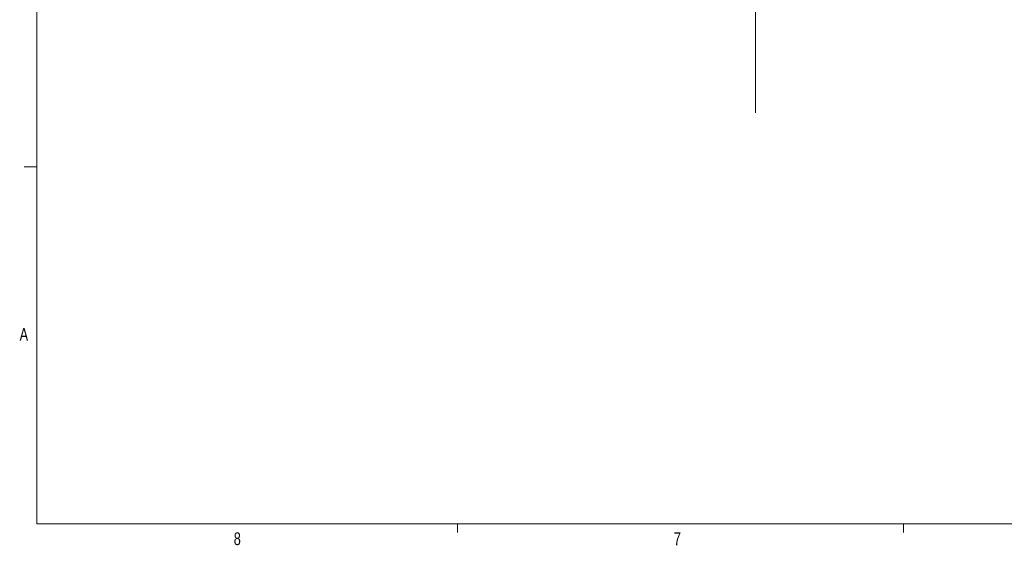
# Model space of a CAD drawing. Header units: inches. Extents: x 0.3 to 33.9, y 0.2 to 21.7.
# Tile 1 of 20: x 0.4 to 10, y 0.2 to 5.4. Entities that reach past the tile are written whole.
import ezdxf

# ---------------------------------------------------------------- set-up
doc = ezdxf.new("R2010")
doc.units = ezdxf.units.IN
doc.header["$MEASUREMENT"] = 0
doc.layers.add('SLD-0', color=7, linetype='Continuous', lineweight=15)
doc.styles.add('SLDTEXTSTYLE0', font='TXT', dxfattribs={"width": 0.75})

msp = doc.modelspace()

# ---------------------------------------------------------------- linework, layer by layer
at = {"layer": 'SLD-0'}
for p, q in [((0.52288, 21.4106), (0.52288, 0.4106)), ((7.57173, 18.21537), (7.57173, 4.4398)), ((0.52288, 3.9106), (0.39788, 3.9106)), ((33.52288, 0.4106), (0.52288, 0.4106)), ((4.64788, 0.4106), (4.64788, 0.3258)), ((9.02288, 0.4106), (9.02288, 0.3258))]:
    msp.add_line(p, q, dxfattribs=at)

# ---------------------------------------------------------------- texts
at = {"color": 7, "linetype": 'Continuous', "lineweight": 0, "char_height": 0.125, "attachment_point": 1, "style": 'SLDTEXTSTYLE0'}
for s, insert in [('A', (0.3542, 2.32881)), ('8', (2.45413, 0.32594)), ('7', (6.76995, 0.32502))]:
    msp.add_mtext(s, dxfattribs=dict(at, insert=insert))

doc.saveas('drawing.dxf')
